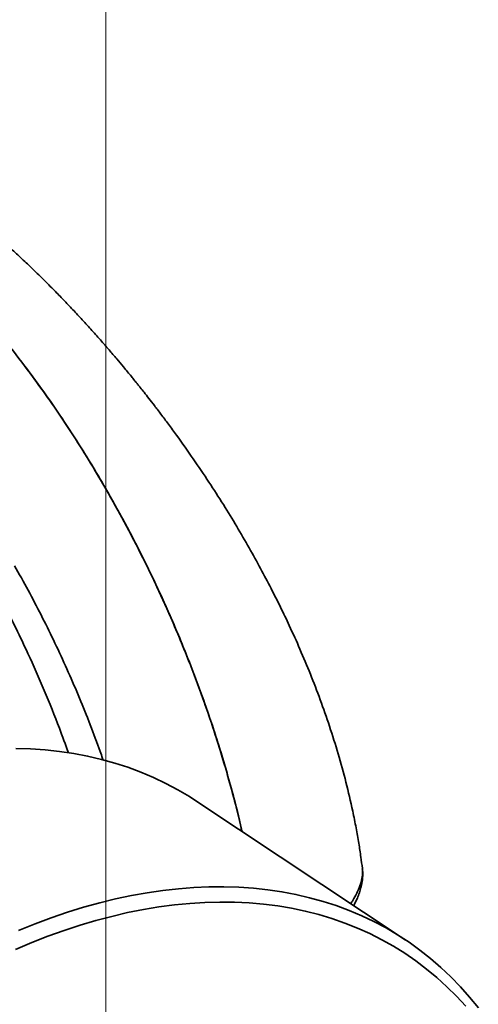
# Model space of a CAD drawing. Header units: millimetres. Extents: x -8713 to 3261, y -18743 to -8704.
# Tile 150 of 154: x 3162.83 to 3168.55, y -18286.47 to -18274.19. Entities that reach past the tile are written whole.
import ezdxf

# ---------------------------------------------------------------- set-up
doc = ezdxf.new("R2010")
doc.units = ezdxf.units.MM
doc.header["$LTSCALE"] = 10
doc.layers.add('1轮廓实线层', color=7, linetype='Continuous', lineweight=18)

msp = doc.modelspace()

# ---------------------------------------------------------------- linework, layer by layer
at = {"color": 7, "linetype": 'Continuous', "lineweight": 35}
msp.add_open_spline([(3162.893, -18278.514), (3162.977, -18278.627), (3163.154, -18278.865), (3163.412, -18279.244), (3163.667, -18279.643), (3163.91, -18280.05), (3164.144, -18280.47), (3164.368, -18280.903), (3164.582, -18281.347), (3164.78, -18281.793), (3164.961, -18282.24), (3165.127, -18282.685), (3165.28, -18283.135), (3165.418, -18283.59), (3165.527, -18283.986), (3165.582, -18284.227), (3165.602, -18284.316)], degree=3, knots=[0, 0, 0, 0, 0.067218, 0.142297, 0.215258, 0.288275, 0.361236, 0.436315, 0.511455, 0.586533, 0.659526, 0.732576, 0.80557, 0.880685, 0.95586, 1, 1, 1, 1], dxfattribs=at)
at = {"layer": '1轮廓实线层'}
msp.add_line((3163.904, -18292.789), (3163.904, -18263.938), dxfattribs=at)
at = {"layer": '1轮廓实线层', "color": 7, "linetype": 'Continuous', "lineweight": 35}
msp.add_line((3167.639, -18285.667), (3165.039, -18283.942), dxfattribs=at)
at = {"layer": '1轮廓实线层', "color": 7, "linetype": 'Continuous', "lineweight": 35, "flags": 128}
for points in [[(3165.039, -18283.942), (3164.946, -18283.882), (3164.801, -18283.796), (3164.651, -18283.717), (3164.498, -18283.644), (3164.341, -18283.577), (3164.18, -18283.517), (3164.016, -18283.464), (3163.848, -18283.418), (3163.677, -18283.378), (3163.503, -18283.345), (3163.326, -18283.319), (3163.146, -18283.3), (3162.964, -18283.287), (3162.779, -18283.281)], [(3162.816, -18285.552), (3163.02, -18285.47), (3163.222, -18285.394), (3163.425, -18285.325), (3163.626, -18285.263), (3163.827, -18285.208), (3164.026, -18285.159), (3164.225, -18285.116), (3164.421, -18285.081), (3164.616, -18285.052), (3164.81, -18285.031), (3165.001, -18285.016), (3165.191, -18285.008), (3165.378, -18285.006), (3165.563, -18285.012), (3165.746, -18285.024), (3165.925, -18285.044), (3166.102, -18285.07), (3166.276, -18285.103), (3166.447, -18285.143), (3166.615, -18285.189), (3166.779, -18285.242), (3166.94, -18285.302), (3167.097, -18285.369), (3167.25, -18285.442), (3167.4, -18285.521), (3167.545, -18285.607), (3167.687, -18285.7), (3167.824, -18285.798), (3167.957, -18285.903), (3168.085, -18286.014), (3168.209, -18286.131), (3168.328, -18286.254), (3168.442, -18286.383), (3168.552, -18286.518)], [(3168.395, -18286.498), (3168.279, -18286.373), (3168.159, -18286.254), (3168.035, -18286.14), (3167.906, -18286.033), (3167.772, -18285.932), (3167.634, -18285.837), (3167.492, -18285.749), (3167.346, -18285.667), (3167.196, -18285.591), (3167.043, -18285.522), (3166.885, -18285.459), (3166.724, -18285.403), (3166.56, -18285.354), (3166.392, -18285.311), (3166.221, -18285.275), (3166.048, -18285.246), (3165.871, -18285.224), (3165.691, -18285.208), (3165.51, -18285.2), (3165.325, -18285.198), (3165.138, -18285.203), (3164.95, -18285.215), (3164.759, -18285.233), (3164.566, -18285.259), (3164.372, -18285.291), (3164.176, -18285.33), (3163.979, -18285.376), (3163.781, -18285.428), (3163.582, -18285.487), (3163.382, -18285.553), (3163.181, -18285.625), (3162.98, -18285.704), (3162.778, -18285.789)]]:
    msp.add_lwpolyline(points, dxfattribs=at)
at = {"layer": '1轮廓实线层', "color": 7, "linetype": 'Continuous', "lineweight": 35}
for points, knots in [([(3167.105, -18284.779), (3167.099, -18284.732), (3167.086, -18284.627), (3167.06, -18284.459), (3167.026, -18284.268), (3166.975, -18284.014), (3166.903, -18283.705), (3166.806, -18283.352), (3166.698, -18283.009), (3166.582, -18282.677), (3166.459, -18282.357), (3166.329, -18282.048), (3166.204, -18281.77), (3166.083, -18281.517), (3165.964, -18281.281), (3165.834, -18281.034), (3165.691, -18280.776), (3165.536, -18280.51), (3165.369, -18280.236), (3165.188, -18279.955), (3164.994, -18279.667), (3164.824, -18279.426), (3164.688, -18279.241), (3164.596, -18279.118), (3164.514, -18279.011), (3164.444, -18278.92), (3164.385, -18278.845), (3164.34, -18278.789), (3164.308, -18278.748), (3164.283, -18278.717), (3164.255, -18278.683), (3164.219, -18278.638), (3164.174, -18278.583), (3164.113, -18278.51), (3164.036, -18278.418), (3163.94, -18278.306), (3163.832, -18278.182), (3163.716, -18278.052), (3163.596, -18277.921), (3163.478, -18277.794), (3163.362, -18277.673), (3163.237, -18277.544), (3163.103, -18277.411), (3162.962, -18277.273), (3162.824, -18277.143), (3162.691, -18277.021), (3162.567, -18276.909), (3162.454, -18276.81), (3162.366, -18276.735), (3162.301, -18276.68), (3162.254, -18276.641), (3162.213, -18276.607), (3162.176, -18276.577), (3162.142, -18276.549), (3162.107, -18276.521), (3162.063, -18276.485), (3162.006, -18276.44), (3161.933, -18276.384), (3161.845, -18276.316), (3161.741, -18276.239), (3161.622, -18276.152), (3161.487, -18276.057), (3161.393, -18275.993), (3161.343, -18275.96)], [0, 0, 0, 0, 0.014, 0.031101, 0.049948, 0.070528, 0.105893, 0.140305, 0.173645, 0.205935, 0.237195, 0.267448, 0.296715, 0.31919, 0.342684, 0.367463, 0.393527, 0.42088, 0.449002, 0.478373, 0.508997, 0.540876, 0.556102, 0.569755, 0.581673, 0.591856, 0.600305, 0.60702, 0.61108, 0.614096, 0.617693, 0.622835, 0.629348, 0.636824, 0.648321, 0.661515, 0.676407, 0.692681, 0.708808, 0.724586, 0.740014, 0.755093, 0.774152, 0.792621, 0.810499, 0.827786, 0.844111, 0.858643, 0.871349, 0.877919, 0.883869, 0.889198, 0.893906, 0.897995, 0.902238, 0.907505, 0.914761, 0.924005, 0.935237, 0.948454, 0.963655, 0.980838, 1, 1, 1, 1]), ([(3160.332, -18276.015), (3160.437, -18276.086), (3160.645, -18276.229), (3160.956, -18276.47), (3161.265, -18276.731), (3161.571, -18277.012), (3161.874, -18277.313), (3162.173, -18277.633), (3162.466, -18277.971), (3162.751, -18278.324), (3163.028, -18278.691), (3163.297, -18279.073), (3163.558, -18279.468), (3163.809, -18279.876), (3164.048, -18280.294), (3164.276, -18280.721), (3164.491, -18281.154), (3164.693, -18281.593), (3164.881, -18282.038), (3165.056, -18282.488), (3165.216, -18282.94), (3165.361, -18283.393), (3165.487, -18283.842), (3165.568, -18284.151), (3165.602, -18284.308), (3165.604, -18284.317)], [0, 0, 0, 0, 0.0454633, 0.0908374, 0.1359664, 0.1812054, 0.2264582, 0.2719568, 0.3175605, 0.3627988, 0.4080001, 0.4531463, 0.4985197, 0.5440239, 0.5894264, 0.6348474, 0.6800032, 0.7251773, 0.7704836, 0.8159273, 0.8615006, 0.9068336, 0.9520127, 0.9971793, 1, 1, 1, 1]), ([(3162.764, -18281.004), (3162.821, -18281.105), (3162.935, -18281.307), (3163.097, -18281.616), (3163.252, -18281.93), (3163.401, -18282.249), (3163.542, -18282.572), (3163.69, -18282.936), (3163.8, -18283.221), (3163.86, -18283.398), (3163.87, -18283.427)], [0, 0, 0, 0, 0.130135, 0.260322, 0.390457, 0.52255, 0.654698, 0.786791, 0.965676, 1, 1, 1, 1]), ([(3163.436, -18283.335), (3163.399, -18283.233), (3163.306, -18282.973), (3163.138, -18282.56), (3162.956, -18282.145), (3162.785, -18281.786), (3162.631, -18281.479), (3162.522, -18281.277), (3162.468, -18281.177)], [0, 0, 0, 0, 0.138861, 0.352612, 0.566363, 0.710889, 0.855473, 1, 1, 1, 1]), ([(3166.96, -18285.217), (3166.969, -18285.203), (3166.998, -18285.161), (3167.036, -18285.087), (3167.076, -18284.996), (3167.1, -18284.907), (3167.111, -18284.834), (3167.105, -18284.794), (3167.103, -18284.779)], [0, 0, 0, 0, 0.0944, 0.300902, 0.510234, 0.720743, 0.899339, 1, 1, 1, 1]), ([(3166.997, -18285.241), (3167.01, -18285.216), (3167.034, -18285.169), (3167.062, -18285.1), (3167.083, -18285.035), (3167.098, -18284.972), (3167.107, -18284.913), (3167.11, -18284.861), (3167.11, -18284.817), (3167.106, -18284.789), (3167.105, -18284.778)], [0, 0, 0, 0, 0.190864, 0.346288, 0.489212, 0.622537, 0.748839, 0.845187, 0.937387, 1, 1, 1, 1])]:
    msp.add_open_spline(points, degree=3, knots=knots, dxfattribs=at)

doc.saveas('drawing.dxf')
